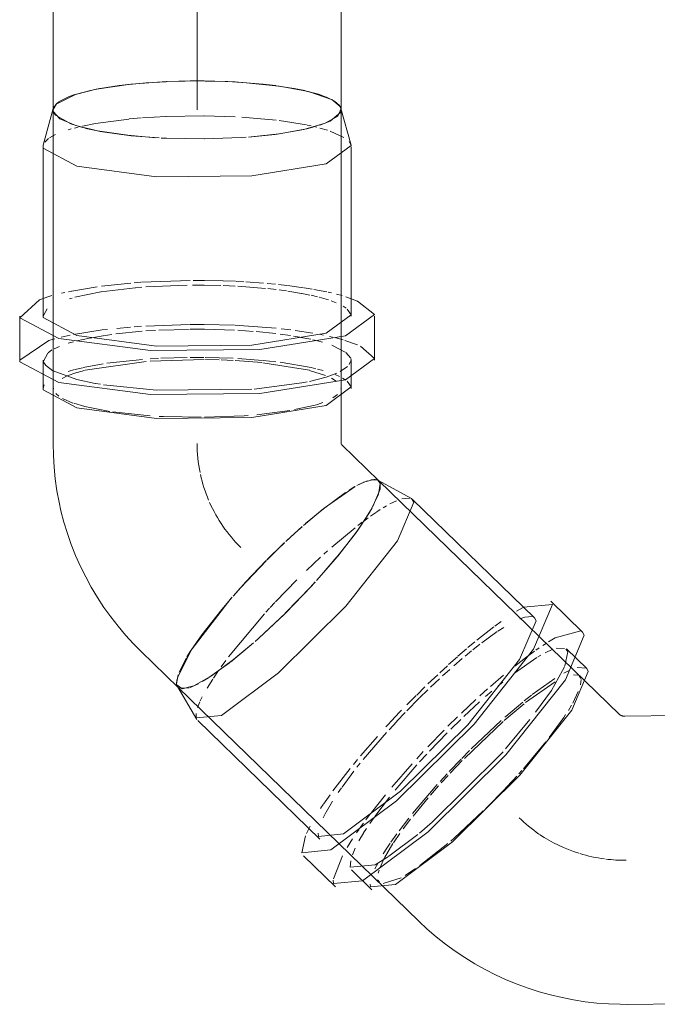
# Model space of a CAD drawing. Header units: millimetres. Extents: x -121 to 29920, y 1231 to 31888.
# Tile 37 of 106: x 7860 to 7971, y 12266 to 12437. Entities that reach past the tile are written whole.
import ezdxf

# ---------------------------------------------------------------- set-up
doc = ezdxf.new("R2010")
doc.units = ezdxf.units.MM
doc.linetypes.add('ADSK_Осевая', pattern=[700, 500, -100, 0, -100])
doc.layers.add('P-PIPE-____-CNTR', color=3, linetype='ADSK_Осевая', lineweight=20)
doc.layers.add('P-PIPE-____-OTLN', color=3, linetype='Continuous', lineweight=20)

# ---------------------------------------------------------------- blocks, each defined once
blk = doc.blocks.new('ADSK_ППР_Отвод канализационный_Составной - Отвод раструбный-V5-3D severage Left')
at = {"layer": 'P-PIPE-____-OTLN', "color": 9}
for p, q in [((-16906.07, 12425.99), (-16911.6, 12425.17)), ((-16892.97, 12426.6), (-16899.41, 12426.49)), ((-16879.95, 12425.71), (-16886.22, 12426.34)), ((-16915.26, 12424.26), (-16918.62, 12422.6)), ((-16911.67, 12425.16), (-16915.05, 12424.33)), ((-16875.43, 12424.91), (-16879.86, 12425.7)), ((-16874.65, 12424.72), (-16875.38, 12424.9)), ((-16918.63, 12422.59), (-16919.11, 12421.85)), ((-16869.17, 12421.81), (-16869.51, 12422.43)), ((-16919.12, 12421.33), (-16918.74, 12420.67)), ((-16871.05, 12419.65), (-16869.23, 12421.17)), ((-16918.73, 12420.66), (-16916.08, 12419.16)), ((-16916.07, 12419.16), (-16914.03, 12418.52)), ((-16872.88, 12418.93), (-16871.06, 12419.64)), ((-16913.17, 12418.31), (-16911.44, 12417.94)), ((-16911.44, 12417.94), (-16906.2, 12417.17)), ((-16884.74, 12416.91), (-16879.92, 12417.44)), ((-16879.91, 12417.44), (-16875.11, 12418.31)), ((-16875.11, 12418.31), (-16873.65, 12418.69)), ((-16920.57, 12416.01), (-16919.96, 12416.59)), ((-16906.2, 12417.17), (-16901.3, 12416.75)), ((-16900.37, 12416.7), (-16899.47, 12416.66)), ((-16899.47, 12416.66), (-16892.89, 12416.55)), ((-16892.88, 12416.55), (-16886.48, 12416.79)), ((-16886.48, 12416.79), (-16885.63, 12416.84)), ((-16867.78, 12416.09), (-16867.43, 12415.47)), ((-16920.86, 12414.92), (-16920.89, 12415.18)), ((-16868.34, 12389.17), (-16866.32, 12388.41)), ((-16920.89, 12385.81), (-16920.16, 12387.05)), ((-16868.09, 12387.01), (-16867.43, 12386.05)), ((-16868.51, 12381.58), (-16866.34, 12380.81)), ((-16865.82, 12380.58), (-16863.38, 12378.45)), ((-16924.91, 12377.85), (-16924.94, 12378.15)), ((-16920.86, 12377.89), (-16920.08, 12379.37)), ((-16868.34, 12379.47), (-16867.49, 12378.52)), ((-16867.43, 12378.41), (-16867.46, 12378.12)), ((-16920.48, 12377.33), (-16920.86, 12377.89)), ((-16919.21, 12376.33), (-16920.44, 12377.29)), ((-16868.07, 12377.05), (-16869.31, 12376.18)), ((-16867.51, 12377.91), (-16867.77, 12377.41)), ((-16920.89, 12373.27), (-16920.72, 12373.86)), ((-16920.86, 12372.99), (-16920.89, 12373.25)), ((-16910.9, 12373.97), (-16911.78, 12374.12)), ((-16875.99, 12374.22), (-16884.22, 12373.15)), ((-16875.06, 12374.4), (-16875.96, 12374.22)), ((-16869.17, 12373.49), (-16869.2, 12373.23)), ((-16868.13, 12374.51), (-16867.43, 12373.51)), ((-16900.01, 12368.36), (-16900.72, 12368.4)), ((-16885.29, 12368.55), (-16885.99, 12368.5)), ((-16866.73, 12356.23), (-16872.12, 12352.47)), ((-16866.73, 12356.23), (-16872.12, 12352.47)), ((-16866.76, 12356.21), (-16867.77, 12355.6)), ((-16867.77, 12355.6), (-16866.76, 12356.21)), ((-16864.62, 12357.22), (-16866.44, 12356.39)), ((-16864.62, 12357.22), (-16866.44, 12356.39)), ((-16865.33, 12356.94), (-16866.17, 12356.53)), ((-16866.17, 12356.53), (-16865.33, 12356.94)), ((-16863.27, 12357.48), (-16865.27, 12356.97)), ((-16865.27, 12356.97), (-16863.27, 12357.48)), ((-16862.9, 12357.41), (-16864.02, 12357.4)), ((-16862.9, 12357.41), (-16864.02, 12357.4)), ((-16862.38, 12355.83), (-16862.36, 12356.77)), ((-16862.38, 12355.83), (-16862.36, 12356.77)), ((-16863.65, 12352.76), (-16862.39, 12355.76)), ((-16863.65, 12352.76), (-16862.39, 12355.76)), ((-16864.8, 12350.84), (-16863.76, 12352.56)), ((-16864.8, 12350.84), (-16863.76, 12352.56)), ((-16872.34, 12352.29), (-16875.7, 12349.47)), ((-16872.34, 12352.29), (-16875.7, 12349.47)), ((-16875.9, 12349.29), (-16878.64, 12346.79)), ((-16875.9, 12349.29), (-16878.64, 12346.79)), ((-16866.4, 12348.49), (-16865.31, 12350.06)), ((-16866.4, 12348.49), (-16865.31, 12350.06)), ((-16869.75, 12344.17), (-16866.44, 12348.44)), ((-16869.75, 12344.17), (-16866.44, 12348.44)), ((-16878.96, 12346.49), (-16881.9, 12343.63)), ((-16878.96, 12346.49), (-16881.9, 12343.63)), ((-16881.22, 12344.31), (-16878.99, 12346.46)), ((-16882.03, 12343.5), (-16881.22, 12344.31)), ((-16872.56, 12340.88), (-16869.88, 12344.01)), ((-16872.56, 12340.88), (-16869.88, 12344.01)), ((-16878.84, 12334.24), (-16874.31, 12338.94)), ((-16878.84, 12334.24), (-16874.31, 12338.94)), ((-16874.29, 12338.97), (-16873.66, 12339.65)), ((-16874.29, 12338.97), (-16873.66, 12339.65)), ((-16888.23, 12336.83), (-16895.01, 12328.09)), ((-16888.23, 12336.83), (-16895.01, 12328.09)), ((-16883.47, 12329.87), (-16878.99, 12334.09)), ((-16883.47, 12329.87), (-16878.99, 12334.09)), ((-16888.33, 12325.78), (-16884.74, 12328.75)), ((-16888.33, 12325.78), (-16884.74, 12328.75)), ((-16884.09, 12329.33), (-16883.5, 12329.85)), ((-16884.09, 12329.33), (-16883.5, 12329.85)), ((-16895.12, 12327.92), (-16897.58, 12323.08)), ((-16895.12, 12327.92), (-16897.58, 12323.08)), ((-16895.22, 12327.76), (-16895.91, 12326.66)), ((-16895.91, 12326.66), (-16895.22, 12327.76)), ((-16895.99, 12326.52), (-16897.27, 12324)), ((-16897.27, 12324), (-16895.99, 12326.52)), ((-16892.1, 12323.08), (-16888.5, 12325.65)), ((-16892.1, 12323.08), (-16888.5, 12325.65)), ((-16897.43, 12323.55), (-16897.7, 12321.98)), ((-16897.7, 12321.97), (-16897.43, 12323.55)), ((-16897.65, 12322.76), (-16897.7, 12321.9)), ((-16897.65, 12322.76), (-16897.7, 12321.9)), ((-16895.35, 12321.37), (-16893.93, 12322.01)), ((-16895.35, 12321.37), (-16893.93, 12322.01)), ((-16893.26, 12322.38), (-16892.15, 12323.05)), ((-16893.26, 12322.38), (-16892.15, 12323.05)), ((-16897.26, 12321.23), (-16895.54, 12321.31)), ((-16897.26, 12321.23), (-16895.54, 12321.31))]:
    blk.add_line(p, q, dxfattribs=at)
at = {"layer": 'P-PIPE-____-OTLN', "color": 10}
for p, q in [((-16870.8, 12423.37), (-16874.65, 12424.72)), ((-16869.31, 12422.15), (-16870.78, 12423.36)), ((-16869.17, 12421.81), (-16869.18, 12421.85)), ((-16914.07, 12418.77), (-16911.77, 12419.22)), ((-16911.76, 12419.23), (-16905.98, 12420)), ((-16905.94, 12420.01), (-16903.86, 12420.19)), ((-16903.62, 12420.21), (-16899.55, 12420.45)), ((-16899.5, 12420.45), (-16892.97, 12420.55)), ((-16892.92, 12420.55), (-16887.56, 12420.39)), ((-16886.38, 12420.33), (-16880.42, 12419.79)), ((-16879.89, 12419.73), (-16875.19, 12418.97)), ((-16916.51, 12418.13), (-16916.03, 12418.27)), ((-16915.41, 12418.44), (-16914.81, 12418.59)), ((-16875.03, 12418.94), (-16874.36, 12418.8)), ((-16873.89, 12418.69), (-16873.38, 12418.57)), ((-16872.85, 12418.43), (-16871.53, 12418.05)), ((-16871.03, 12417.88), (-16868.66, 12416.81)), ((-16919.78, 12416.71), (-16918.73, 12417.29)), ((-16867.43, 12415.47), (-16867.43, 12415.43)), ((-16903.81, 12391.67), (-16895.34, 12391.96)), ((-16894.85, 12391.96), (-16892.9, 12391.96)), ((-16892.87, 12391.96), (-16889.7, 12391.91)), ((-16889.61, 12391.91), (-16887.47, 12391.84)), ((-16887.35, 12391.83), (-16886.04, 12391.77)), ((-16885.67, 12391.75), (-16882.63, 12391.53)), ((-16916.49, 12390.03), (-16915.93, 12390.15)), ((-16915.89, 12390.15), (-16911.52, 12390.88)), ((-16915.38, 12389.06), (-16910.85, 12389.99)), ((-16910.8, 12390), (-16904.91, 12390.72)), ((-16910.75, 12390.99), (-16905.67, 12391.53)), ((-16905.05, 12391.58), (-16903.89, 12391.67)), ((-16904.82, 12390.72), (-16903.74, 12390.81)), ((-16903.03, 12390.87), (-16895.88, 12391.16)), ((-16894.93, 12391.17), (-16892.98, 12391.17)), ((-16892.95, 12391.17), (-16890.03, 12391.11)), ((-16889.6, 12391.09), (-16887.56, 12391)), ((-16887.11, 12390.98), (-16882.26, 12390.61)), ((-16882.02, 12391.47), (-16880.57, 12391.33)), ((-16881.87, 12390.57), (-16880.42, 12390.41)), ((-16880.04, 12391.28), (-16878.56, 12391.11)), ((-16879.91, 12390.35), (-16878.65, 12390.18)), ((-16878.45, 12391.1), (-16875.69, 12390.72)), ((-16878.38, 12390.14), (-16876.01, 12389.74)), ((-16875.57, 12390.71), (-16874.19, 12390.49)), ((-16873.89, 12390.44), (-16871.63, 12390.01)), ((-16917.66, 12389.78), (-16917.1, 12389.9)), ((-16916.32, 12388.8), (-16915.85, 12388.94)), ((-16875.96, 12389.74), (-16874.6, 12389.46)), ((-16874.36, 12389.41), (-16873.28, 12389.16)), ((-16872.99, 12389.08), (-16871.33, 12388.6)), ((-16871.38, 12389.96), (-16870.82, 12389.83)), ((-16870.86, 12388.44), (-16870.02, 12388.12)), ((-16869.93, 12389.62), (-16868.99, 12389.36)), ((-16868.81, 12387.52), (-16868.29, 12387.17)), ((-16915.61, 12382.59), (-16910.6, 12383.39)), ((-16910.6, 12383.39), (-16909.72, 12383.49)), ((-16908.23, 12382.71), (-16903.67, 12383.18)), ((-16908.11, 12383.67), (-16905.71, 12383.89)), ((-16905.05, 12383.94), (-16903.82, 12384.03)), ((-16903.07, 12384.08), (-16895.46, 12384.34)), ((-16903.06, 12383.22), (-16901.35, 12383.33)), ((-16900.79, 12383.35), (-16895.52, 12383.5)), ((-16895.35, 12384.34), (-16892.98, 12384.34)), ((-16895.34, 12383.51), (-16892.91, 12383.51)), ((-16892.95, 12384.34), (-16887.69, 12384.21)), ((-16892.87, 12383.51), (-16887.69, 12383.37)), ((-16887.11, 12383.34), (-16884.41, 12383.15)), ((-16879.54, 12383.6), (-16877.91, 12383.41)), ((-16877.13, 12383.31), (-16874.05, 12382.84)), ((-16919.33, 12381.72), (-16918.83, 12381.85)), ((-16917.73, 12382.13), (-16916.17, 12382.48)), ((-16915, 12381.51), (-16912.83, 12381.98)), ((-16912.7, 12382), (-16910.53, 12382.38)), ((-16910.43, 12382.39), (-16908.93, 12382.61)), ((-16883.89, 12383.11), (-16880.49, 12382.76)), ((-16879.74, 12382.66), (-16877.97, 12382.41)), ((-16877.45, 12382.33), (-16876.32, 12382.15)), ((-16876.13, 12382.11), (-16874.4, 12381.78)), ((-16874.07, 12381.7), (-16873.49, 12381.57)), ((-16873.28, 12381.52), (-16872.37, 12381.27)), ((-16872.75, 12382.61), (-16872.22, 12382.5)), ((-16871.19, 12382.28), (-16870.68, 12382.16)), ((-16870.05, 12382.01), (-16868.79, 12381.67)), ((-16919.99, 12379.45), (-16919.34, 12379.92)), ((-16918.94, 12380.14), (-16918.06, 12380.55)), ((-16916.51, 12381.1), (-16915.63, 12381.35)), ((-16870.76, 12380.74), (-16868.45, 12379.55)), ((-16909.81, 12377.61), (-16903.62, 12378.28)), ((-16902.32, 12378), (-16892.91, 12378.26)), ((-16902.3, 12378.38), (-16900.86, 12378.46)), ((-16900.46, 12378.48), (-16895.89, 12378.62)), ((-16895.34, 12378.63), (-16892.98, 12378.63)), ((-16892.76, 12378.62), (-16887.9, 12378.48)), ((-16892.68, 12378.26), (-16890.33, 12378.21)), ((-16889.97, 12378.2), (-16887.9, 12378.12)), ((-16887.57, 12378.1), (-16882.91, 12377.73)), ((-16887.11, 12378.44), (-16882.8, 12378.12)), ((-16882.7, 12378.11), (-16880.47, 12377.88)), ((-16916.51, 12376.2), (-16915.43, 12376.51)), ((-16915.32, 12376.54), (-16914.04, 12376.85)), ((-16914.97, 12376.03), (-16913.7, 12376.38)), ((-16913.91, 12376.88), (-16910.43, 12377.52)), ((-16913.55, 12376.41), (-16903, 12377.95)), ((-16882.77, 12377.71), (-16874.65, 12376.4)), ((-16879.72, 12377.78), (-16874.36, 12376.87)), ((-16874.62, 12376.39), (-16871.86, 12375.51)), ((-16874.34, 12376.87), (-16873.53, 12376.68)), ((-16873.28, 12376.62), (-16872.3, 12376.36)), ((-16917.56, 12374.98), (-16916.68, 12375.42)), ((-16916.68, 12375.42), (-16915.05, 12376.01)), ((-16870.85, 12375.02), (-16870.03, 12374.49)), ((-16870.2, 12375.65), (-16869.44, 12375.31)), ((-16868.9, 12375.03), (-16868.32, 12374.66)), ((-16919.12, 12373.01), (-16919.09, 12373.28)), ((-16918.15, 12371.93), (-16918.68, 12372.39)), ((-16915.71, 12370.72), (-16917.49, 12371.5)), ((-16869.8, 12372.2), (-16870.59, 12371.6)), ((-16873.67, 12370.37), (-16877.24, 12369.57)), ((-16902.28, 12368.5), (-16908.75, 12369.19)), ((-16893.46, 12368.24), (-16900.01, 12368.36)), ((-16885.99, 12368.5), (-16892.87, 12368.25)), ((-16878.06, 12369.42), (-16883.77, 12368.68)), ((-16858.61, 12354.1), (-16857.21, 12354.23)), ((-16858.61, 12354.1), (-16857.21, 12354.23)), ((-16861.86, 12352.53), (-16861.27, 12352.88)), ((-16861.86, 12352.53), (-16861.27, 12352.88)), ((-16860.71, 12353.2), (-16859.52, 12353.77)), ((-16860.71, 12353.2), (-16859.52, 12353.77)), ((-16865.3, 12350.18), (-16864.48, 12350.78)), ((-16865.3, 12350.18), (-16864.48, 12350.78)), ((-16864.06, 12351.08), (-16863.03, 12351.78)), ((-16864.06, 12351.08), (-16863.03, 12351.78)), ((-16862.97, 12351.83), (-16862.36, 12352.22)), ((-16862.97, 12351.83), (-16862.36, 12352.22)), ((-16870.79, 12345.7), (-16866.73, 12349.09)), ((-16870.79, 12345.7), (-16866.73, 12349.09)), ((-16866.28, 12349.44), (-16865.49, 12350.04)), ((-16866.28, 12349.44), (-16865.49, 12350.04)), ((-16875.17, 12341.67), (-16872.71, 12343.97)), ((-16875.17, 12341.67), (-16872.71, 12343.97)), ((-16872.14, 12344.5), (-16871.5, 12345.07)), ((-16872.14, 12344.5), (-16871.5, 12345.07)), ((-16880.53, 12336.23), (-16876.82, 12340.05)), ((-16880.53, 12336.23), (-16876.82, 12340.05)), ((-16881.47, 12335.22), (-16880.66, 12336.09)), ((-16881.47, 12335.22), (-16880.66, 12336.09)), ((-16888.71, 12326.67), (-16882.46, 12334.14)), ((-16888.71, 12326.67), (-16882.46, 12334.14)), ((-16882.22, 12334.4), (-16881.56, 12335.12)), ((-16882.22, 12334.4), (-16881.56, 12335.12)), ((-16838.7, 12334.58), (-16837.59, 12335.24)), ((-16838.7, 12334.58), (-16837.59, 12335.24)), ((-16837.25, 12333.58), (-16835.98, 12333.65)), ((-16837.25, 12333.58), (-16835.98, 12333.65)), ((-16842.46, 12331.99), (-16841.36, 12332.8)), ((-16842.46, 12331.99), (-16841.36, 12332.8)), ((-16838.16, 12333.27), (-16837.25, 12333.58)), ((-16838.16, 12333.27), (-16837.25, 12333.58)), ((-16845.58, 12329.57), (-16842.64, 12331.86)), ((-16845.58, 12329.57), (-16842.64, 12331.86)), ((-16844.74, 12329.13), (-16842.08, 12331.05)), ((-16844.74, 12329.13), (-16842.08, 12331.05)), ((-16841.93, 12331.15), (-16840.94, 12331.79)), ((-16841.93, 12331.15), (-16840.94, 12331.79)), ((-16847.15, 12328.28), (-16845.93, 12329.29)), ((-16847.15, 12328.28), (-16845.93, 12329.29)), ((-16846.29, 12327.91), (-16845.09, 12328.86)), ((-16846.29, 12327.91), (-16845.09, 12328.86)), ((-16834.17, 12328.62), (-16833.58, 12329)), ((-16834.17, 12328.62), (-16833.58, 12329)), ((-16848.9, 12326.78), (-16847.4, 12328.07)), ((-16848.9, 12326.78), (-16847.4, 12328.07)), ((-16847.65, 12326.8), (-16846.51, 12327.74)), ((-16847.65, 12326.8), (-16846.51, 12327.74)), ((-16836.93, 12326.69), (-16835.61, 12327.65)), ((-16836.93, 12326.69), (-16835.61, 12327.65)), ((-16835.36, 12327.82), (-16834.78, 12328.22)), ((-16835.36, 12327.82), (-16834.78, 12328.22)), ((-16835.02, 12326.69), (-16834.52, 12326.99)), ((-16835.02, 12326.69), (-16834.52, 12326.99)), ((-16833.76, 12327.4), (-16832.41, 12327.99)), ((-16833.76, 12327.4), (-16832.41, 12327.99)), ((-16831.83, 12328.17), (-16830.37, 12328.14)), ((-16831.83, 12328.17), (-16830.37, 12328.14)), ((-16829.81, 12327.52), (-16830.34, 12325.13)), ((-16829.81, 12327.52), (-16830.34, 12325.13)), ((-16830.18, 12328.03), (-16829.81, 12327.59)), ((-16830.18, 12328.03), (-16829.81, 12327.59)), ((-16889.98, 12324.96), (-16889.18, 12326.05)), ((-16889.98, 12324.96), (-16889.18, 12326.05)), ((-16852.05, 12323.91), (-16850.72, 12325.14)), ((-16852.05, 12323.91), (-16850.72, 12325.14)), ((-16850.52, 12325.32), (-16848.98, 12326.7)), ((-16850.52, 12325.32), (-16848.98, 12326.7)), ((-16849.6, 12325.13), (-16848.15, 12326.37)), ((-16849.6, 12325.13), (-16848.15, 12326.37)), ((-16839.09, 12323.86), (-16835.19, 12326.59)), ((-16839.09, 12323.86), (-16835.19, 12326.59)), ((-16839.03, 12325.07), (-16836.95, 12326.68)), ((-16839.03, 12325.07), (-16836.95, 12326.68)), ((-16891.33, 12323), (-16890.44, 12324.31)), ((-16891.33, 12323), (-16890.44, 12324.31)), ((-16854.09, 12321.97), (-16852.4, 12323.58)), ((-16854.09, 12321.97), (-16852.4, 12323.58)), ((-16851.56, 12323.37), (-16850.31, 12324.5)), ((-16851.56, 12323.37), (-16850.31, 12324.5)), ((-16843.26, 12321.54), (-16840.99, 12323.48)), ((-16843.26, 12321.54), (-16840.99, 12323.48)), ((-16830.39, 12325), (-16830.66, 12324.38)), ((-16830.39, 12325), (-16830.66, 12324.38)), ((-16830.49, 12323.83), (-16829.47, 12324.34)), ((-16830.49, 12323.83), (-16829.47, 12324.34)), ((-16828.83, 12323.57), (-16828.09, 12323.47)), ((-16828.83, 12323.57), (-16828.09, 12323.47)), ((-16828.21, 12324.8), (-16826.63, 12324.72)), ((-16828.21, 12324.8), (-16826.63, 12324.72)), ((-16827.86, 12323.35), (-16827.52, 12322.94)), ((-16827.86, 12323.35), (-16827.52, 12322.94)), ((-16892.43, 12321.25), (-16891.44, 12322.83)), ((-16892.43, 12321.25), (-16891.44, 12322.83)), ((-16853.63, 12321.42), (-16852.1, 12322.87)), ((-16853.63, 12321.42), (-16852.1, 12322.87)), ((-16841.92, 12321.62), (-16841.1, 12322.29)), ((-16841.92, 12321.62), (-16841.1, 12322.29)), ((-16837.13, 12318.73), (-16831.98, 12322.33)), ((-16837.13, 12318.73), (-16831.98, 12322.33)), ((-16836.01, 12320.12), (-16832.08, 12322.9)), ((-16836.01, 12320.12), (-16832.08, 12322.9)), ((-16827.52, 12322.77), (-16827.63, 12321.84)), ((-16827.52, 12322.77), (-16827.63, 12321.84)), ((-16857.73, 12318.35), (-16856.14, 12319.95)), ((-16857.73, 12318.35), (-16856.14, 12319.95)), ((-16856.04, 12320.05), (-16854.61, 12321.46)), ((-16856.04, 12320.05), (-16854.61, 12321.46)), ((-16855.55, 12319.55), (-16854.12, 12320.95)), ((-16855.55, 12319.55), (-16854.12, 12320.95)), ((-16845.08, 12319.91), (-16843.75, 12321.11)), ((-16845.08, 12319.91), (-16843.75, 12321.11)), ((-16844.09, 12319.78), (-16843.01, 12320.71)), ((-16844.09, 12319.78), (-16843.01, 12320.71)), ((-16837.39, 12319.03), (-16836.09, 12320.05)), ((-16837.39, 12319.03), (-16836.09, 12320.05)), ((-16828, 12320.67), (-16828.97, 12318.65)), ((-16828, 12320.67), (-16828.97, 12318.65)), ((-16894.08, 12317.86), (-16893.68, 12318.88)), ((-16894.08, 12317.86), (-16893.68, 12318.88)), ((-16893.6, 12319.05), (-16893.28, 12319.72)), ((-16893.6, 12319.05), (-16893.28, 12319.72)), ((-16857.75, 12317.33), (-16855.63, 12319.48)), ((-16857.75, 12317.33), (-16855.63, 12319.48)), ((-16848.29, 12316.92), (-16845.75, 12319.3)), ((-16848.29, 12316.92), (-16845.75, 12319.3)), ((-16847.84, 12316.32), (-16845.13, 12318.85)), ((-16847.84, 12316.32), (-16845.13, 12318.85)), ((-16840.86, 12315.64), (-16837.38, 12318.53)), ((-16840.86, 12315.64), (-16837.38, 12318.53)), ((-16829.18, 12318.27), (-16829.72, 12317.38)), ((-16829.18, 12318.27), (-16829.72, 12317.38)), ((-16894.3, 12316.1), (-16894.32, 12316.87)), ((-16894.3, 12316.1), (-16894.32, 12316.87)), ((-16860.04, 12315.95), (-16858.66, 12317.4)), ((-16860.04, 12315.95), (-16858.66, 12317.4)), ((-16859.46, 12315.53), (-16858.05, 12317.02)), ((-16859.46, 12315.53), (-16858.05, 12317.02)), ((-16830.19, 12316.65), (-16830.51, 12316.17)), ((-16830.19, 12316.65), (-16830.51, 12316.17)), ((-16861.37, 12314.52), (-16860.09, 12315.9)), ((-16861.37, 12314.52), (-16860.09, 12315.9)), ((-16860.84, 12314.04), (-16859.51, 12315.48)), ((-16860.84, 12314.04), (-16859.51, 12315.48)), ((-16850.62, 12314.63), (-16848.94, 12316.29)), ((-16850.62, 12314.63), (-16848.94, 12316.29)), ((-16850.12, 12314.1), (-16848.37, 12315.82)), ((-16850.12, 12314.1), (-16848.37, 12315.82)), ((-16847.77, 12309.05), (-16841.05, 12315.47)), ((-16847.77, 12309.05), (-16841.05, 12315.47)), ((-16846.59, 12310.7), (-16841.39, 12315.61)), ((-16846.59, 12310.7), (-16841.39, 12315.61)), ((-16836.38, 12315.8), (-16840.6, 12310.73)), ((-16836.38, 12315.8), (-16840.6, 12310.73)), ((-16830.51, 12316.17), (-16833.06, 12312.68)), ((-16830.51, 12316.17), (-16833.06, 12312.68)), ((-16865.35, 12308.84), (-16861.27, 12313.56)), ((-16865.35, 12308.84), (-16861.27, 12313.56)), ((-16854.12, 12311.05), (-16851.29, 12313.96)), ((-16854.12, 12311.05), (-16851.29, 12313.96)), ((-16853.81, 12310.32), (-16850.73, 12313.49)), ((-16853.81, 12310.32), (-16850.73, 12313.49)), ((-16865.79, 12309.49), (-16862.86, 12312.88)), ((-16865.79, 12309.49), (-16862.86, 12312.88)), ((-16833.65, 12311.92), (-16837.53, 12307.26)), ((-16833.65, 12311.92), (-16837.53, 12307.26)), ((-16856.04, 12308.98), (-16854.89, 12310.23)), ((-16856.04, 12308.98), (-16854.89, 12310.23)), ((-16855.54, 12308.46), (-16854.31, 12309.79)), ((-16855.54, 12308.46), (-16854.31, 12309.79)), ((-16848.21, 12309.06), (-16846.85, 12310.44)), ((-16848.21, 12309.06), (-16846.85, 12310.44)), ((-16841.06, 12310.21), (-16841.65, 12309.55)), ((-16841.06, 12310.21), (-16841.65, 12309.55)), ((-16867.03, 12307.99), (-16866.3, 12308.88)), ((-16867.03, 12307.99), (-16866.3, 12308.88)), ((-16866.41, 12307.52), (-16865.83, 12308.25)), ((-16866.41, 12307.52), (-16865.83, 12308.25)), ((-16860.38, 12304.05), (-16856.83, 12308.11)), ((-16860.38, 12304.05), (-16856.83, 12308.11)), ((-16850.42, 12306.76), (-16848.34, 12308.93)), ((-16850.42, 12306.76), (-16848.34, 12308.93)), ((-16850.26, 12306.47), (-16848.15, 12308.67)), ((-16850.26, 12306.47), (-16848.15, 12308.67)), ((-16870.58, 12303.43), (-16867.6, 12307.29)), ((-16870.58, 12303.43), (-16867.6, 12307.29)), ((-16869, 12304.09), (-16866.96, 12306.82)), ((-16869, 12304.09), (-16866.96, 12306.82)), ((-16859.77, 12303.54), (-16856.03, 12307.91)), ((-16859.77, 12303.54), (-16856.03, 12307.91)), ((-16851.99, 12305.05), (-16850.77, 12306.38)), ((-16851.99, 12305.05), (-16850.77, 12306.38)), ((-16837.79, 12306.97), (-16838.33, 12306.36)), ((-16837.79, 12306.97), (-16838.33, 12306.36)), ((-16851.77, 12304.83), (-16850.6, 12306.11)), ((-16851.77, 12304.83), (-16850.6, 12306.11)), ((-16839.26, 12305.33), (-16840.61, 12303.9)), ((-16839.26, 12305.33), (-16840.61, 12303.9)), ((-16838.67, 12305.98), (-16839.26, 12305.33)), ((-16838.67, 12305.98), (-16839.26, 12305.33)), ((-16869.65, 12303.15), (-16869.08, 12303.97)), ((-16869.65, 12303.15), (-16869.08, 12303.97)), ((-16856.79, 12299.47), (-16852.46, 12304.54)), ((-16856.79, 12299.47), (-16852.46, 12304.54)), ((-16853.66, 12302.68), (-16852.25, 12304.29)), ((-16853.66, 12302.68), (-16852.25, 12304.29)), ((-16840.64, 12303.86), (-16844.06, 12300.37)), ((-16840.64, 12303.86), (-16844.06, 12300.37)), ((-16872.22, 12301.13), (-16871.08, 12302.75)), ((-16872.22, 12301.13), (-16871.08, 12302.75)), ((-16871.78, 12299.73), (-16870.64, 12301.65)), ((-16871.78, 12299.73), (-16870.64, 12301.65)), ((-16863.89, 12299.68), (-16861.45, 12302.76)), ((-16863.89, 12299.68), (-16861.45, 12302.76)), ((-16863.3, 12298.99), (-16860.74, 12302.34)), ((-16863.3, 12298.99), (-16860.74, 12302.34)), ((-16856.68, 12299.01), (-16854.07, 12302.2)), ((-16856.68, 12299.01), (-16854.07, 12302.2)), ((-16872.75, 12300.34), (-16872.68, 12300.44)), ((-16872.75, 12300.34), (-16872.68, 12300.44)), ((-16872.65, 12300.49), (-16872.28, 12301.05)), ((-16872.65, 12300.49), (-16872.28, 12301.05)), ((-16872.3, 12298.73), (-16871.83, 12299.64)), ((-16872.3, 12298.73), (-16871.83, 12299.64)), ((-16864.87, 12298.38), (-16864.04, 12299.5)), ((-16864.87, 12298.38), (-16864.04, 12299.5)), ((-16844.49, 12299.95), (-16848.54, 12296.12)), ((-16844.49, 12299.95), (-16848.54, 12296.12)), ((-16865.84, 12297.04), (-16865.27, 12297.84)), ((-16865.84, 12297.04), (-16865.27, 12297.84)), ((-16864.15, 12297.78), (-16863.43, 12298.81)), ((-16864.15, 12297.78), (-16863.43, 12298.81)), ((-16859.11, 12296.48), (-16857.4, 12298.71)), ((-16859.11, 12296.48), (-16857.4, 12298.71)), ((-16858.36, 12296.82), (-16857.09, 12298.49)), ((-16858.36, 12296.82), (-16857.09, 12298.49)), ((-16875.17, 12296.01), (-16874.54, 12297.31)), ((-16875.17, 12296.01), (-16874.54, 12297.31)), ((-16873.11, 12295.52), (-16873.15, 12296.06)), ((-16873.11, 12295.52), (-16873.15, 12296.06)), ((-16866.49, 12296.12), (-16866.04, 12296.76)), ((-16866.49, 12296.12), (-16866.04, 12296.76)), ((-16866.06, 12294.75), (-16865.28, 12296.07)), ((-16866.06, 12294.75), (-16865.28, 12296.07)), ((-16865.25, 12296.12), (-16864.75, 12296.91)), ((-16865.25, 12296.12), (-16864.75, 12296.91)), ((-16860.08, 12294.39), (-16858.96, 12296)), ((-16860.08, 12294.39), (-16858.96, 12296)), ((-16868.11, 12293.62), (-16867.17, 12295.09)), ((-16868.11, 12293.62), (-16867.17, 12295.09)), ((-16861.2, 12293.5), (-16860.63, 12294.35)), ((-16861.2, 12293.5), (-16860.63, 12294.35)), ((-16855.87, 12295.84), (-16860.85, 12292.08)), ((-16855.87, 12295.84), (-16860.85, 12292.08)), ((-16860.53, 12294.5), (-16859.47, 12295.99)), ((-16860.53, 12294.5), (-16859.47, 12295.99)), ((-16850.62, 12294.3), (-16855.49, 12290.48)), ((-16850.62, 12294.3), (-16855.49, 12290.48)), ((-16867.2, 12292.3), (-16866.71, 12293.49)), ((-16867.2, 12292.3), (-16866.71, 12293.49)), ((-16861.84, 12292.49), (-16861.21, 12293.48)), ((-16861.84, 12292.49), (-16861.21, 12293.48)), ((-16861.63, 12291.8), (-16860.16, 12294.26)), ((-16861.63, 12291.8), (-16860.16, 12294.26)), ((-16870.49, 12288.14), (-16868.94, 12292.17)), ((-16870.49, 12288.14), (-16868.94, 12292.17)), ((-16867.6, 12290.17), (-16867.5, 12291.27)), ((-16867.6, 12290.17), (-16867.5, 12291.27)), ((-16862.4, 12290.11), (-16861.67, 12291.73)), ((-16862.4, 12290.11), (-16861.67, 12291.73)), ((-16863.29, 12289.88), (-16862.81, 12290.82)), ((-16863.29, 12289.88), (-16862.81, 12290.82)), ((-16862.7, 12289.14), (-16862.56, 12289.67)), ((-16862.7, 12289.14), (-16862.56, 12289.67)), ((-16856.26, 12289.93), (-16858.06, 12288.76)), ((-16856.26, 12289.93), (-16858.06, 12288.76)), ((-16870.46, 12287.34), (-16870.51, 12287.91)), ((-16870.46, 12287.34), (-16870.51, 12287.91)), ((-16862.49, 12287.56), (-16862.83, 12287.97)), ((-16862.49, 12287.56), (-16862.83, 12287.97)), ((-16858.76, 12288.35), (-16861.84, 12287.34)), ((-16858.76, 12288.35), (-16861.84, 12287.34)), ((-16864.07, 12286.74), (-16864.11, 12287.24)), ((-16864.07, 12286.74), (-16864.11, 12287.24))]:
    blk.add_line(p, q, dxfattribs=at)
at = {"layer": 'P-PIPE-____-OTLN', "color": 22}
for p, q in [((-16919.11, 12421.85), (-16920.85, 12415.47)), ((-16919.14, 12421.58), (-16919.12, 12421.33)), ((-16919.14, 12421.57), (-16919.14, 12363.68)), ((-16919.11, 12421.85), (-16919.12, 12421.33)), ((-16867.43, 12415.47), (-16869.18, 12421.85)), ((-16869.14, 12421.57), (-16869.17, 12421.81)), ((-16869.14, 12363.68), (-16869.14, 12421.57)), ((-16913.64, 12418.43), (-16913.17, 12418.31)), ((-16920.89, 12415.18), (-16920.85, 12415.47)), ((-16920.89, 12415.18), (-16920.89, 12385.79)), ((-16867.39, 12385.79), (-16867.39, 12415.18)), ((-16924.91, 12385.49), (-16921.52, 12388.62)), ((-16866.32, 12388.41), (-16863.38, 12386.09)), ((-16924.94, 12385.79), (-16924.94, 12378.15)), ((-16920.86, 12385.53), (-16920.89, 12385.79)), ((-16863.34, 12378.15), (-16863.34, 12385.79)), ((-16920.89, 12378.15), (-16920.89, 12373.25)), ((-16867.39, 12373.25), (-16867.39, 12378.15)), ((-16862.6, 12357.22), (-16869.03, 12363.46)), ((-16856.95, 12354.13), (-16862.77, 12357.35)), ((-16862.36, 12356.77), (-16862.77, 12357.35)), ((-16856.95, 12354.13), (-16862.77, 12357.35)), ((-16862.36, 12356.77), (-16862.77, 12357.35)), ((-16862.36, 12356.77), (-16862.61, 12357.22)), ((-16820.86, 12316.69), (-16862.6, 12357.22)), ((-16856.95, 12354.13), (-16856.51, 12353.52)), ((-16856.95, 12354.13), (-16856.51, 12353.52)), ((-16835.58, 12333.42), (-16856.77, 12354)), ((-16835.58, 12333.42), (-16856.77, 12354)), ((-16837.48, 12335.3), (-16832.46, 12335.78)), ((-16837.48, 12335.3), (-16832.46, 12335.78)), ((-16827.25, 12330.98), (-16832.76, 12336.33)), ((-16827.25, 12330.98), (-16832.76, 12336.33)), ((-16835.58, 12333.42), (-16835.32, 12332.94)), ((-16835.58, 12333.42), (-16835.32, 12332.94)), ((-16827.25, 12330.98), (-16826.95, 12330.43)), ((-16827.25, 12330.98), (-16826.95, 12330.43)), ((-16903.86, 12327.59), (-16897.43, 12321.35)), ((-16826.54, 12324.65), (-16830.07, 12328.07)), ((-16826.54, 12324.65), (-16830.07, 12328.07)), ((-16826.54, 12324.65), (-16826.28, 12324.16)), ((-16826.54, 12324.65), (-16826.28, 12324.16)), ((-16897.68, 12321.8), (-16897.43, 12321.35)), ((-16897.68, 12321.8), (-16897.43, 12321.35)), ((-16897.56, 12321.52), (-16894.18, 12315.8)), ((-16897.56, 12321.52), (-16894.18, 12315.8)), ((-16897.43, 12321.35), (-16855.69, 12280.82)), ((-16894.04, 12315.62), (-16872.85, 12295.04)), ((-16894.04, 12315.62), (-16872.85, 12295.04)), ((-16810.84, 12316.47), (-16819.93, 12316.38)), ((-16875.97, 12292.69), (-16875.33, 12295.61)), ((-16875.97, 12292.69), (-16875.33, 12295.61)), ((-16875.67, 12292.14), (-16870.16, 12286.79)), ((-16875.67, 12292.14), (-16870.16, 12286.79)), ((-16867.34, 12289.69), (-16863.81, 12286.26)), ((-16867.34, 12289.69), (-16863.81, 12286.26)), ((-16819.45, 12266.38), (-16810.36, 12266.47))]:
    blk.add_line(p, q, dxfattribs=at)
at = {"layer": 'P-PIPE-____-OTLN', "color": 9}
for points in [[(-16905.68, 12426.03, 0), (-16907.67, 12425.8, 0), (-16911, 12425.29, 0)], [(-16899.54, 12426.48, 0), (-16903, 12426.28, 0), (-16905.94, 12426.01, 0)], [(-16899.49, 12426.49, 0), (-16901.76, 12426.36, 0), (-16905.57, 12426.05, 0)], [(-16892.94, 12426.6, 0), (-16895.34, 12426.6, 0), (-16899.36, 12426.49, 0)], [(-16886.35, 12426.35, 0), (-16887.57, 12426.43, 0), (-16892.83, 12426.6, 0)], [(-16886.46, 12426.36, 0), (-16888.84, 12426.49, 0), (-16892.8, 12426.59, 0)], [(-16880.51, 12425.79, 0), (-16882.7, 12426.04, 0), (-16886.35, 12426.35, 0)], [(-16915.37, 12424.23, 0), (-16916.37, 12423.88, 0), (-16918.1, 12423.01, 0)], [(-16911.08, 12425.27, 0), (-16912.65, 12424.96, 0), (-16915.28, 12424.26, 0)], [(-16875.49, 12424.92, 0), (-16877.33, 12425.3, 0), (-16880.42, 12425.78, 0)], [(-16871.73, 12423.8, 0), (-16873.12, 12424.29, 0), (-16875.44, 12424.91, 0)], [(-16918.12, 12423, 0), (-16918.57, 12422.64, 0), (-16919.14, 12421.63, 0)], [(-16869.51, 12422.43, 0), (-16870.33, 12423.11, 0), (-16871.71, 12423.79, 0)], [(-16921.52, 12388.62, 0), (-16919.9, 12389.19, 0), (-16919.35, 12389.35, 0)], [(-16924.94, 12378.17, 0), (-16919.9, 12381.55, 0), (-16919.33, 12381.72, 0)], [(-16911.83, 12374.13, 0), (-16915.01, 12374.78, 0), (-16919.16, 12376.3, 0)], [(-16869.92, 12375.88, 0), (-16871.78, 12375.2, 0), (-16874.67, 12374.48, 0)], [(-16884.67, 12373.12, 0), (-16901.18, 12372.96, 0), (-16910.38, 12373.89, 0)], [(-16872.33, 12370.8, 0), (-16873.24, 12370.49, 0), (-16873.67, 12370.37, 0)], [(-16868.38, 12355.2, 0), (-16872.23, 12352.38, 0), (-16875.32, 12349.8, 0)], [(-16875.32, 12349.8, 0), (-16872.23, 12352.38, 0), (-16868.38, 12355.2, 0)], [(-16875.94, 12349.26, 0), (-16876.6, 12348.67, 0), (-16878.76, 12346.68, 0)], [(-16878.75, 12346.7, 0), (-16876.6, 12348.67, 0), (-16875.94, 12349.26, 0)], [(-16879.01, 12346.44, 0), (-16881.22, 12344.31, 0), (-16882.01, 12343.52, 0)], [(-16882.12, 12343.41, 0), (-16886.61, 12338.66, 0), (-16887.9, 12337.21, 0)], [(-16882.12, 12343.41, 0), (-16886.61, 12338.66, 0), (-16887.9, 12337.21, 0)], [(-16882.13, 12343.4, 0), (-16885.74, 12339.61, 0), (-16887.8, 12337.32, 0)], [(-16887.8, 12337.32, 0), (-16885.74, 12339.61, 0), (-16882.15, 12343.38, 0)], [(-16888.07, 12337.02, 0), (-16889.88, 12334.89, 0), (-16893.35, 12330.48, 0), (-16895.16, 12327.86, 0)], [(-16895.16, 12327.86, 0), (-16893.35, 12330.48, 0), (-16889.88, 12334.89, 0), (-16888.07, 12337.02, 0)]]:
    blk.add_polyline3d(points, dxfattribs=at)
at = {"layer": 'P-PIPE-____-OTLN', "color": 22}
for points in [[(-16919.12, 12421.33, 0), (-16917.96, 12420.04, 0), (-16915.17, 12418.85, 0), (-16910.96, 12417.85, 0), (-16905.59, 12417.1, 0), (-16900.76, 12416.72, 0)], [(-16885.24, 12416.87, 0), (-16880.62, 12417.34, 0), (-16875.64, 12418.19, 0), (-16871.92, 12419.27, 0), (-16869.71, 12420.51, 0), (-16869.17, 12421.81, 0)], [(-16900.39, 12416.7, 0), (-16899.45, 12416.66, 0), (-16892.95, 12416.55, 0), (-16886.53, 12416.78, 0), (-16885.61, 12416.85, 0)], [(-16867.43, 12415.43, 0), (-16871.78, 12412.22, 0), (-16884.67, 12410.14, 0), (-16901.18, 12409.98, 0), (-16915.01, 12411.81, 0), (-16920.86, 12414.92, 0)], [(-16863.38, 12386.09, 0), (-16868.39, 12382.39, 0), (-16883.24, 12379.99, 0), (-16902.25, 12379.81, 0), (-16918.17, 12381.91, 0), (-16924.91, 12385.49, 0)], [(-16867.43, 12386.05, 0), (-16871.78, 12382.84, 0), (-16884.67, 12380.76, 0), (-16901.18, 12380.6, 0), (-16915.01, 12382.42, 0), (-16920.86, 12385.53, 0)], [(-16863.38, 12378.45, 0), (-16868.39, 12374.75, 0), (-16883.24, 12372.35, 0), (-16902.25, 12372.17, 0), (-16918.17, 12374.27, 0), (-16924.91, 12377.85, 0)], [(-16867.43, 12373.51, 0), (-16871.78, 12370.3, 0), (-16884.67, 12368.22, 0), (-16901.18, 12368.06, 0), (-16915.01, 12369.88, 0), (-16920.86, 12372.99, 0)], [(-16919.14, 12363.68, 0), (-16919.1, 12361.63, 0), (-16918.98, 12359.58, 0), (-16918.77, 12357.54, 0), (-16918.48, 12355.51, 0), (-16918.1, 12353.5, 0), (-16917.78, 12352.04, 0)], [(-16869.14, 12363.63, 0), (-16869.14, 12363.64, 0), (-16869.14, 12363.65, 0), (-16869.14, 12363.65, 0), (-16869.14, 12363.66, 0), (-16869.14, 12363.67, 0), (-16869.14, 12363.68, 0)], [(-16869.03, 12363.46, 0), (-16869.05, 12363.48, 0), (-16869.06, 12363.5, 0), (-16869.08, 12363.52, 0), (-16869.09, 12363.53, 0), (-16869.1, 12363.54, 0), (-16869.11, 12363.56, 0), (-16869.11, 12363.57, 0), (-16869.12, 12363.58, 0), (-16869.12, 12363.59, 0), (-16869.13, 12363.6, 0), (-16869.13, 12363.61, 0), (-16869.13, 12363.62, 0), (-16869.14, 12363.62, 0), (-16869.14, 12363.63, 0)], [(-16862.6, 12357.22, 0), (-16862.36, 12356.77, 0), (-16862.65, 12354.88, 0), (-16864.13, 12351.92, 0), (-16866.69, 12348.1, 0), (-16870.15, 12343.68, 0), (-16873.42, 12339.92, 0)], [(-16873.42, 12339.92, 0), (-16870.15, 12343.68, 0), (-16866.69, 12348.1, 0), (-16864.13, 12351.92, 0), (-16862.65, 12354.88, 0), (-16862.36, 12356.77, 0)], [(-16856.51, 12353.52, 0), (-16859.37, 12346.79, 0), (-16868.35, 12335.48, 0), (-16880.03, 12323.91, 0), (-16889.94, 12316.51, 0), (-16894.3, 12316.1, 0)], [(-16856.51, 12353.52, 0), (-16859.37, 12346.79, 0), (-16868.35, 12335.48, 0), (-16880.03, 12323.91, 0), (-16889.94, 12316.51, 0), (-16894.3, 12316.1, 0)], [(-16917.78, 12352.04, 0), (-16917.26, 12350.06, 0), (-16916.66, 12348.09, 0), (-16915.99, 12346.16, 0), (-16915.23, 12344.25, 0), (-16914.4, 12342.38, 0), (-16913.49, 12340.54, 0), (-16912.51, 12338.74, 0), (-16911.46, 12336.98, 0), (-16910.33, 12335.26, 0), (-16909.14, 12333.6, 0), (-16907.88, 12331.98, 0), (-16906.56, 12330.42, 0), (-16905.17, 12328.91, 0), (-16903.86, 12327.59, 0)], [(-16884.1, 12329.31, 0), (-16883.43, 12329.91, 0), (-16878.82, 12334.26, 0), (-16874.29, 12338.96, 0), (-16873.65, 12339.67, 0)], [(-16873.65, 12339.67, 0), (-16874.29, 12338.96, 0), (-16878.82, 12334.26, 0)], [(-16832.46, 12335.78, 0), (-16835.75, 12328.02, 0), (-16846.09, 12315, 0), (-16859.54, 12301.69, 0), (-16870.95, 12293.17, 0), (-16875.97, 12292.69, 0)], [(-16832.46, 12335.78, 0), (-16835.75, 12328.02, 0), (-16846.09, 12315, 0), (-16859.54, 12301.69, 0), (-16870.95, 12293.17, 0), (-16875.97, 12292.69, 0)], [(-16878.82, 12334.26, 0), (-16883.43, 12329.91, 0), (-16884.1, 12329.31, 0)], [(-16835.32, 12332.94, 0), (-16838.18, 12326.21, 0), (-16847.16, 12314.9, 0), (-16858.84, 12303.34, 0), (-16868.75, 12295.94, 0), (-16873.11, 12295.52, 0)], [(-16835.32, 12332.94, 0), (-16838.18, 12326.21, 0), (-16847.16, 12314.9, 0), (-16858.84, 12303.34, 0), (-16868.75, 12295.94, 0), (-16873.11, 12295.52, 0)], [(-16826.95, 12330.43, 0), (-16830.24, 12322.67, 0), (-16840.58, 12309.65, 0), (-16854.03, 12296.34, 0), (-16865.44, 12287.82, 0), (-16870.46, 12287.34, 0)], [(-16826.95, 12330.43, 0), (-16830.24, 12322.67, 0), (-16840.58, 12309.65, 0), (-16854.03, 12296.34, 0), (-16865.44, 12287.82, 0), (-16870.46, 12287.34, 0)], [(-16897.68, 12321.8, 0), (-16896.76, 12321.1, 0), (-16894.71, 12321.63, 0), (-16891.66, 12323.37, 0), (-16887.81, 12326.19, 0), (-16884.36, 12329.09, 0)], [(-16884.36, 12329.09, 0), (-16887.81, 12326.19, 0), (-16891.66, 12323.37, 0), (-16894.71, 12321.63, 0), (-16896.76, 12321.1, 0), (-16897.68, 12321.8, 0)], [(-16826.28, 12324.16, 0), (-16829.14, 12317.43, 0), (-16838.12, 12306.12, 0), (-16849.8, 12294.56, 0), (-16859.71, 12287.16, 0), (-16864.07, 12286.74, 0)], [(-16826.28, 12324.16, 0), (-16829.14, 12317.43, 0), (-16838.12, 12306.12, 0), (-16849.8, 12294.56, 0), (-16859.71, 12287.16, 0), (-16864.07, 12286.74, 0)], [(-16819.93, 12316.38, 0), (-16820, 12316.38, 0), (-16820.07, 12316.39, 0), (-16820.14, 12316.39, 0), (-16820.2, 12316.4, 0), (-16820.27, 12316.41, 0), (-16820.33, 12316.42, 0), (-16820.38, 12316.44, 0), (-16820.44, 12316.46, 0), (-16820.49, 12316.47, 0), (-16820.54, 12316.49, 0), (-16820.59, 12316.51, 0), (-16820.63, 12316.53, 0), (-16820.67, 12316.55, 0), (-16820.71, 12316.57, 0), (-16820.74, 12316.6, 0), (-16820.77, 12316.62, 0), (-16820.8, 12316.64, 0), (-16820.83, 12316.66, 0), (-16820.85, 12316.68, 0), (-16820.86, 12316.69, 0)], [(-16855.69, 12280.82, 0), (-16854.2, 12279.42, 0), (-16852.65, 12278.09, 0), (-16851.04, 12276.82, 0), (-16849.39, 12275.62, 0), (-16847.7, 12274.48, 0), (-16845.96, 12273.42, 0), (-16844.18, 12272.42, 0), (-16842.36, 12271.5, 0), (-16840.5, 12270.65, 0), (-16838.62, 12269.87, 0), (-16836.71, 12269.17, 0), (-16834.77, 12268.55, 0), (-16832.81, 12268.01, 0), (-16830.82, 12267.54, 0), (-16828.83, 12267.15, 0), (-16826.82, 12266.84, 0), (-16824.8, 12266.61, 0), (-16822.77, 12266.46, 0), (-16820.74, 12266.39, 0), (-16819.45, 12266.38, 0)]]:
    blk.add_polyline3d(points, dxfattribs=at)
at = {"layer": 'P-PIPE-____-OTLN', "color": 10}
for points in [[(-16887.55, 12384.2, 0), (-16886.04, 12384.13, 0), (-16880.44, 12383.7, 0)], [(-16909.32, 12369.27, 0), (-16913.64, 12370.1, 0), (-16915.57, 12370.67, 0)], [(-16833.16, 12329.26, 0), (-16831.98, 12329.95, 0), (-16827.57, 12331.19, 0)], [(-16833.16, 12329.26, 0), (-16831.98, 12329.95, 0), (-16827.57, 12331.19, 0)], [(-16830.71, 12324.28, 0), (-16832.67, 12320.86, 0), (-16835.4, 12317.05, 0)], [(-16830.71, 12324.28, 0), (-16832.67, 12320.86, 0), (-16835.4, 12317.05, 0)], [(-16840.74, 12316.19, 0), (-16840.56, 12316.35, 0), (-16837.63, 12318.83, 0)], [(-16840.74, 12316.19, 0), (-16840.56, 12316.35, 0), (-16837.63, 12318.83, 0)], [(-16841.66, 12309.54, 0), (-16853.33, 12297.99, 0), (-16855.57, 12296.08, 0)], [(-16841.66, 12309.54, 0), (-16853.33, 12297.99, 0), (-16855.57, 12296.08, 0)], [(-16848.54, 12296.12, 0), (-16849.49, 12295.27, 0), (-16850.14, 12294.72, 0)], [(-16848.54, 12296.12, 0), (-16849.49, 12295.27, 0), (-16850.14, 12294.72, 0)], [(-16860.91, 12292.04, 0), (-16863.24, 12290.59, 0), (-16867.6, 12290.17, 0)], [(-16860.91, 12292.04, 0), (-16863.24, 12290.59, 0), (-16867.6, 12290.17, 0)]]:
    blk.add_polyline3d(points, dxfattribs=at)
at = {"layer": 'P-PIPE-____-OTLN', "color": 9}
for centre, start_param, end_param in [((-16867.86, 12363.94), 2.912586, 3.109983), ((-16867.86, 12363.94), 3.122108, 3.305285), ((-16867.86, 12363.94), 3.320508, 3.690667), ((-16819.69, 12317.16), 3.697984, 3.8701), ((-16819.69, 12317.16), 3.875272, 4.165454), ((-16819.69, 12317.16), 4.171801, 4.339672), ((-16819.69, 12317.16), 4.348088, 4.483383)]:
    blk.add_ellipse(centre, major_axis=(25.6, 6.1), ratio=0.978432, start_param=start_param, end_param=end_param, dxfattribs=at)

msp = doc.modelspace()

# ---------------------------------------------------------------- linework, layer by layer
at = {"layer": 'P-PIPE-____-CNTR', "color": 9}
for p in [(7890.75, 12858.91), (7890.75, 12847.15)]:
    msp.add_line(p, (7890.75, 12421.57), dxfattribs=at)
at = {"layer": 'P-PIPE-____-OTLN', "color": 22}
for p, q in [((7865.75, 12900.62), (7865.75, 12421.57)), ((7915.75, 12421.57), (7915.75, 12892.11))]:
    msp.add_line(p, q, dxfattribs=at)
at = {"layer": 'P-PIPE-____-OTLN', "color": 9}
for p, q in [((7869.6, 12424.25), (7872.24, 12424.96)), ((7872.24, 12424.96), (7873.83, 12425.28)), ((7904.45, 12425.78), (7907.56, 12425.3)), ((7907.56, 12425.3), (7909.42, 12424.92)), ((7915.39, 12422.42), (7915.72, 12421.81))]:
    msp.add_line(p, q, dxfattribs=at)
for points in [[(7873.91, 12425.29, 0), (7877.23, 12425.8, 0), (7879.21, 12426.03, 0)], [(7879.32, 12426.05, 0), (7883.13, 12426.36, 0), (7885.4, 12426.49, 0)], [(7885.53, 12426.49, 0), (7889.55, 12426.6, 0), (7891.95, 12426.6, 0)], [(7892.09, 12426.59, 0), (7896.05, 12426.49, 0), (7898.43, 12426.36, 0)], [(7898.55, 12426.35, 0), (7902.2, 12426.04, 0), (7904.36, 12425.79, 0)], [(7866.79, 12423.01, 0), (7868.52, 12423.88, 0), (7869.52, 12424.23, 0)], [(7909.48, 12424.9, 0), (7911.78, 12424.29, 0), (7913.16, 12423.8, 0)], [(7865.75, 12421.63, 0), (7866.32, 12422.64, 0), (7866.77, 12423, 0)], [(7913.18, 12423.79, 0), (7914.56, 12423.11, 0), (7915.38, 12422.42, 0)]]:
    msp.add_polyline3d(points, dxfattribs=at)
at = {"layer": 'P-PIPE-____-OTLN', "color": 22}
for points in [[(7873.94, 12417.85, 0), (7869.72, 12418.85, 0), (7866.94, 12420.04, 0), (7865.78, 12421.33, 0), (7865.75, 12421.57, 0)], [(7915.72, 12421.81, 0), (7915.18, 12420.51, 0), (7912.97, 12419.27, 0), (7909.25, 12418.19, 0)], [(7884.13, 12416.72, 0), (7879.3, 12417.1, 0), (7873.94, 12417.85, 0)], [(7909.25, 12418.19, 0), (7904.27, 12417.34, 0), (7899.65, 12416.87, 0)], [(7899.28, 12416.85, 0), (7898.37, 12416.78, 0), (7891.94, 12416.55, 0), (7885.44, 12416.66, 0), (7884.5, 12416.7, 0)]]:
    msp.add_polyline3d(points, dxfattribs=at)

# ---------------------------------------------------------------- block references
at = {"layer": 'P-PIPE-____-OTLN', "color": 9}
msp.add_blockref('ADSK_ППР_Отвод канализационный_Составной - Отвод раструбный-V5-3D severage Left', (24784.89, 0), dxfattribs=at)

doc.saveas('drawing.dxf')
